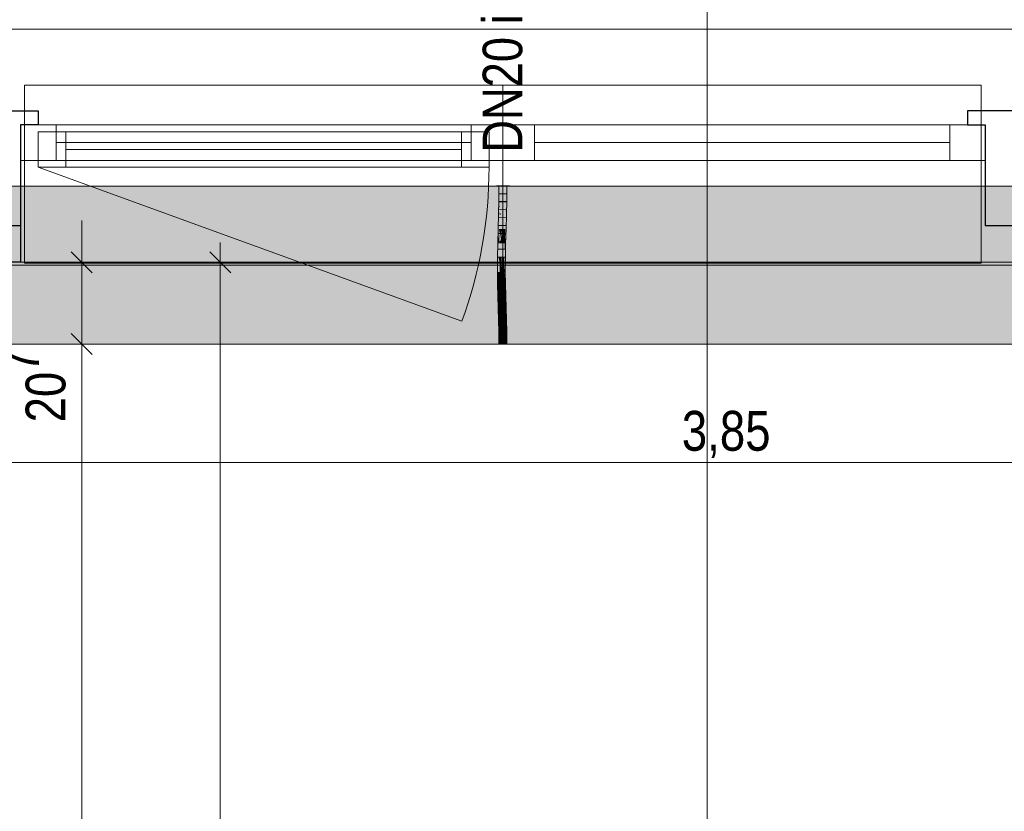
# Model space of a CAD drawing. Extents: x -620 to 3480, y 62 to 1107.
# Tile 94 of 244: x -488 to -438, y 963 to 1003. Entities that reach past the tile are written whole.
import ezdxf
from ezdxf.lldxf.tags import DXFTag

# ---------------------------------------------------------------- set-up
doc = ezdxf.new("R2010")
doc.units = 0
doc.layers.get('0').update_dxf_attribs({"lineweight": 35})
for name, color, linetype, lineweight, true_color in [('30 -33 Aussenwände- 7 Fassade_ Elemente', 7, 'Continuous', 9, 0x00aacc), ('30 -35 Decken- 1 Konstruktion-Träger- Stahlbeton', 7, 'grob-A06G9GKW8I', 13, 0x33aa00), ('70 -75 Raumstempel-2 Verweislinie', 1, 'Continuous', 9, 0xff0000), ('70 -76 Bemaßung- 2 Allgemein', 9, 'Continuous', 5, 0x808080), ('E_Leerrohr 20', 7, 'Continuous', 13, 0xcc0099), ('E_Leerrohr 20-Shading', 7, 'Continuous', 13, 0xcc0099)]:
    doc.layers.add(name, color=color, linetype=linetype, lineweight=lineweight, true_color=true_color)
doc.layers.add('70 -71 Achsen- 1 Gebäudeachsen', color=7, linetype='STRICHPUNKT2-A06G9GKV8I', lineweight=18)
doc.layers.add('Detailelementbeschriftung', color=7, linetype='Continuous', lineweight=9)
doc.layers.add('iwb_Schraffur_Unterzug', color=7, linetype='Continuous', lineweight=5, true_color=0xffffcc, plot=False)
doc.styles.get("Standard").update_dxf_attribs({"font": 'ARIALN.TTF'})
tags = doc.linetypes.add('grob-A06G9GKW8I', pattern=[14, 3, -8, 3]).pattern_tags.tags
tags[8:9] = [DXFTag(74, 4), DXFTag(75, 0), DXFTag(340, '0'), DXFTag(46, 0.0), DXFTag(50, 0.0), DXFTag(44, 0.0), DXFTag(45, 0.0)]
tags[6:7] = [DXFTag(74, 4), DXFTag(75, 0), DXFTag(340, '0'), DXFTag(46, 0.0), DXFTag(50, 0.0), DXFTag(44, 0.0), DXFTag(45, 0.0)]
tags[4:5] = [DXFTag(74, 4), DXFTag(75, 0), DXFTag(340, '0'), DXFTag(46, 0.0), DXFTag(50, 0.0), DXFTag(44, 0.0), DXFTag(45, 0.0)]
tags = doc.linetypes.add('STRICHPUNKT2', pattern=[12.7, 6.35, -3.175, 0, -3.175]).pattern_tags.tags
tags[10:11] = [DXFTag(74, 4), DXFTag(75, 0), DXFTag(340, '0'), DXFTag(46, 0.0), DXFTag(50, 0.0), DXFTag(44, 0.0), DXFTag(45, 0.0)]
tags[8:9] = [DXFTag(74, 4), DXFTag(75, 0), DXFTag(340, '0'), DXFTag(46, 0.0), DXFTag(50, 0.0), DXFTag(44, 0.0), DXFTag(45, 0.0)]
tags[6:7] = [DXFTag(74, 4), DXFTag(75, 0), DXFTag(340, '0'), DXFTag(46, 0.0), DXFTag(50, 0.0), DXFTag(44, 0.0), DXFTag(45, 0.0)]
tags[4:5] = [DXFTag(74, 4), DXFTag(75, 0), DXFTag(340, '0'), DXFTag(46, 0.0), DXFTag(50, 0.0), DXFTag(44, 0.0), DXFTag(45, 0.0)]
tags = doc.linetypes.add('STRICHPUNKT2-A06G9GKV8I', pattern=[12.7, 6.35, -3.175, 0, -3.175]).pattern_tags.tags
tags[10:11] = [DXFTag(74, 4), DXFTag(75, 0), DXFTag(340, '0'), DXFTag(46, 0.0), DXFTag(50, 0.0), DXFTag(44, 0.0), DXFTag(45, 0.0)]
tags[8:9] = [DXFTag(74, 4), DXFTag(75, 0), DXFTag(340, '0'), DXFTag(46, 0.0), DXFTag(50, 0.0), DXFTag(44, 0.0), DXFTag(45, 0.0)]
tags[6:7] = [DXFTag(74, 4), DXFTag(75, 0), DXFTag(340, '0'), DXFTag(46, 0.0), DXFTag(50, 0.0), DXFTag(44, 0.0), DXFTag(45, 0.0)]
tags[4:5] = [DXFTag(74, 4), DXFTag(75, 0), DXFTag(340, '0'), DXFTag(46, 0.0), DXFTag(50, 0.0), DXFTag(44, 0.0), DXFTag(45, 0.0)]

# ---------------------------------------------------------------- blocks, each defined once
blk = doc.blocks.new('Shading-A06G9GIX8I', base_point=(-463.277, 994.957))
at = {"layer": 'E_Leerrohr 20-Shading', "color": 213, "true_color": 0xd67fc0}
for points in [[(-463.369, 994.969), (-463.544, 994.969), (-463.369, 994.957), (-463.544, 994.957)], [(-463.277, 994.957), (-463.414, 994.957), (-463.27, 994.169), (-463.414, 994.169)], [(-463.355, 994.957), (-463.355, 994.969), (-463.369, 994.957), (-463.369, 994.969)], [(-463.327, 994.969), (-463.355, 994.969), (-463.327, 994.957), (-463.355, 994.957)], [(-463.306, 994.969), (-463.327, 994.969), (-463.306, 994.957), (-463.327, 994.957)], [(-463.304, 994.957), (-463.303, 994.969), (-463.306, 994.957), (-463.306, 994.969)], [(-463.301, 994.969), (-463.303, 994.969), (-463.302, 994.957), (-463.304, 994.957)], [(-463.302, 994.957), (-463.214, 994.957), (-463.301, 994.969), (-463.214, 994.969)], [(-463.258, 994.169), (-463.263, 994.957), (-463.27, 994.169), (-463.277, 994.957)], [(-463.235, 994.957), (-463.263, 994.957), (-463.233, 994.169), (-463.258, 994.169)], [(-463.214, 994.957), (-463.235, 994.957), (-463.214, 994.525), (-463.215, 994.379)], [(-463.215, 994.379), (-463.235, 994.957), (-463.216, 994.169), (-463.233, 994.169)], [(-463.149, 994.969), (-463.214, 994.969), (-463.149, 994.957), (-463.214, 994.957)], [(-463.165, 994.957), (-463.214, 994.957), (-463.211, 994.169), (-463.214, 994.352)], [(-463.165, 994.957), (-463.211, 994.169), (-463.17, 994.169)], [(-463.165, 994.957), (-463.17, 994.169), (-463.096, 994.957), (-463.108, 994.169)], [(-463.004, 994.957), (-463.004, 994.969), (-463.149, 994.957), (-463.149, 994.969)], [(-463.096, 994.957), (-463.108, 994.169), (-463.063, 994.957), (-463.079, 994.169)], [(-463.079, 994.169), (-463.014, 994.169), (-463.063, 994.957), (-463.014, 994.957)], [(-462.999, 994.969), (-463.004, 994.969), (-462.999, 994.957), (-463.004, 994.957)], [(-462.943, 994.957), (-462.943, 994.969), (-462.999, 994.957), (-462.999, 994.969)], [(-462.943, 994.957), (-462.884, 994.957), (-462.943, 994.969), (-462.884, 994.969)], [(-463.216, 994.169), (-463.214, 994.169), (-463.214, 994.352)], [(-463.215, 994.379), (-463.214, 994.352), (-463.214, 994.525)], [(-463.214, 994.352), (-463.214, 994.169), (-463.211, 994.169)]]:
    blk.add_solid(points, dxfattribs=at)
blk = doc.blocks.new('Shading-A06G9GIZ8I', base_point=(-463.356, 994.957))
at = {"layer": 'E_Leerrohr 20-Shading', "color": 223, "true_color": 0xc67fb4}
for points in [[(-463.356, 994.957), (-463.414, 994.957), (-463.362, 994.234), (-463.42, 994.235)], [(-463.059, 994.957), (-463.073, 994.957), (-463.067, 994.23), (-463.079, 994.23)], [(-463.067, 994.23), (-463.049, 994.23), (-463.059, 994.957), (-463.038, 994.957)], [(-463.038, 994.957), (-463.049, 994.23), (-463.028, 994.957), (-463.04, 994.23)], [(-463.028, 994.957), (-463.04, 994.23), (-463.014, 994.957), (-463.025, 994.229)], [(-463.025, 994.229), (-463.021, 994.229), (-463.014, 994.957)], [(-463.362, 994.234), (-463.42, 994.235), (-463.379, 993.511), (-463.436, 993.512)], [(-463.377, 993.511), (-463.362, 994.234), (-463.379, 993.511)], [(-463.067, 994.23), (-463.079, 994.23), (-463.087, 993.504), (-463.095, 993.504)], [(-463.067, 994.23), (-463.071, 994.094), (-463.071, 993.503), (-463.086, 993.504)], [(-463.049, 994.23), (-463.071, 993.503), (-463.04, 994.23), (-463.063, 993.503)], [(-463.067, 994.23), (-463.071, 993.503), (-463.049, 994.23)], [(-463.04, 994.23), (-463.063, 993.503), (-463.025, 994.229), (-463.051, 993.503)], [(-463.051, 993.503), (-463.036, 993.503), (-463.025, 994.229), (-463.021, 994.229)], [(-463.071, 994.094), (-463.087, 993.504), (-463.086, 993.504)], [(-463.379, 993.511), (-463.436, 993.512), (-463.402, 992.786), (-463.455, 992.788)], [(-463.397, 992.786), (-463.377, 993.511), (-463.402, 992.786), (-463.379, 993.511)], [(-463.087, 993.504), (-463.095, 993.504), (-463.112, 992.779), (-463.114, 992.779)], [(-463.087, 993.504), (-463.112, 992.779), (-463.086, 993.504), (-463.109, 992.779)], [(-463.109, 992.779), (-463.098, 992.778), (-463.086, 993.504), (-463.071, 993.503)], [(-463.071, 993.503), (-463.098, 992.778), (-463.063, 993.503), (-463.091, 992.778)], [(-463.063, 993.503), (-463.091, 992.778), (-463.051, 993.503), (-463.085, 992.778)], [(-463.085, 992.778), (-463.056, 992.777), (-463.051, 993.503), (-463.036, 993.503)], [(-463.475, 992.062), (-463.41, 992.512), (-463.455, 992.788), (-463.402, 992.786)], [(-463.41, 992.512), (-463.403, 992.56), (-463.402, 992.786), (-463.397, 992.786)], [(-463.112, 992.779), (-463.114, 992.779), (-463.121, 992.517)], [(-463.117, 992.646), (-463.121, 992.517), (-463.12, 992.511)], [(-463.109, 992.779), (-463.12, 992.511), (-463.118, 992.485)], [(-463.109, 992.779), (-463.112, 992.779), (-463.12, 992.511), (-463.117, 992.646)], [(-463.118, 992.485), (-463.111, 992.418), (-463.109, 992.779), (-463.098, 992.778)], [(-463.098, 992.778), (-463.111, 992.418), (-463.091, 992.778), (-463.107, 992.373)], [(-463.091, 992.778), (-463.107, 992.373), (-463.085, 992.778), (-463.104, 992.348)], [(-463.104, 992.348), (-463.075, 992.053), (-463.085, 992.778), (-463.056, 992.777)], [(-463.425, 992.061), (-463.419, 992.191), (-463.475, 992.062), (-463.41, 992.512)], [(-463.416, 992.061), (-463.403, 992.56), (-463.425, 992.061)], [(-463.419, 992.191), (-463.403, 992.56), (-463.41, 992.512)], [(-463.12, 992.511), (-463.121, 992.517), (-463.133, 992.055)], [(-463.118, 992.485), (-463.12, 992.511), (-463.131, 992.055), (-463.133, 992.055)], [(-463.131, 992.055), (-463.124, 992.054), (-463.118, 992.485), (-463.111, 992.418)], [(-463.111, 992.418), (-463.124, 992.054), (-463.107, 992.373), (-463.119, 992.054)], [(-463.107, 992.373), (-463.119, 992.054), (-463.104, 992.348), (-463.117, 992.054)], [(-463.117, 992.054), (-463.075, 992.053), (-463.104, 992.348)], [(-463.425, 992.061), (-463.475, 992.062), (-463.448, 991.335), (-463.488, 991.335)], [(-463.43, 991.335), (-463.416, 992.061), (-463.448, 991.335), (-463.425, 992.061)], [(-463.144, 991.331), (-463.124, 992.054), (-463.147, 991.331), (-463.131, 992.055)], [(-463.131, 992.055), (-463.133, 992.055), (-463.147, 991.331)], [(-463.124, 992.054), (-463.144, 991.331), (-463.13, 991.659), (-463.14, 991.331)], [(-463.14, 991.331), (-463.139, 991.331), (-463.13, 991.659)], [(-463.13, 991.659), (-463.139, 991.331), (-463.075, 992.053), (-463.088, 991.331)], [(-463.13, 991.659), (-463.075, 992.053), (-463.117, 992.054)], [(-463.119, 992.054), (-463.13, 991.659), (-463.117, 992.054)], [(-463.124, 992.054), (-463.13, 991.659), (-463.119, 992.054)], [(-463.448, 991.335), (-463.488, 991.335), (-463.454, 990.608), (-463.491, 990.608)], [(-463.433, 990.608), (-463.43, 991.335), (-463.454, 990.608), (-463.448, 991.335)], [(-463.144, 991.331), (-463.147, 991.331), (-463.149, 990.806)], [(-463.145, 991.185), (-463.149, 990.806), (-463.148, 990.804)], [(-463.144, 990.969), (-463.145, 991.185), (-463.147, 990.969)], [(-463.145, 990.794), (-463.091, 990.609), (-463.139, 991.331), (-463.088, 991.331)], [(-463.144, 990.969), (-463.143, 991.042), (-463.145, 991.185), (-463.144, 991.331)], [(-463.144, 991.331), (-463.143, 991.042), (-463.14, 991.331)], [(-463.143, 991.042), (-463.139, 991.331), (-463.14, 991.331)], [(-463.149, 990.806), (-463.15, 990.609), (-463.148, 990.804)], [(-463.15, 990.609), (-463.147, 990.609), (-463.148, 990.804), (-463.145, 990.794)], [(-463.148, 990.804), (-463.144, 990.969), (-463.147, 990.969)], [(-463.145, 990.794), (-463.143, 990.968), (-463.148, 990.804), (-463.144, 990.969)], [(-463.145, 990.794), (-463.147, 990.609), (-463.144, 990.79), (-463.146, 990.609)], [(-463.146, 990.609), (-463.091, 990.609), (-463.144, 990.79)], [(-463.143, 990.968), (-463.143, 991.042), (-463.144, 990.969)], [(-463.433, 990.608), (-463.491, 990.608), (-463.425, 989.997), (-463.483, 989.996)], [(-463.136, 990.003), (-463.147, 990.609), (-463.142, 990.036)], [(-463.147, 990.609), (-463.136, 990.003), (-463.146, 990.609), (-463.132, 990.003)], [(-463.132, 990.003), (-463.083, 990.004), (-463.146, 990.609), (-463.091, 990.609)], [(-463.424, 989.978), (-463.425, 989.997), (-463.474, 989.618), (-463.483, 989.996)], [(-463.41, 989.388), (-463.424, 989.978), (-463.469, 989.386), (-463.474, 989.618)], [(-463.142, 990.003), (-463.136, 990.003), (-463.142, 990.036)], [(-463.069, 989.397), (-463.142, 990.003), (-463.127, 989.395)], [(-463.069, 989.397), (-463.076, 989.704), (-463.142, 990.003), (-463.136, 990.003)], [(-463.076, 989.704), (-463.083, 990.004), (-463.136, 990.003)], [(-463.41, 989.388), (-463.469, 989.386), (-463.392, 988.779), (-463.45, 988.777)], [(-463.069, 989.397), (-463.127, 989.395), (-463.051, 988.789), (-463.109, 988.787)], [(-463.392, 988.779), (-463.45, 988.777), (-463.374, 988.171), (-463.433, 988.169)], [(-463.051, 988.789), (-463.109, 988.787), (-463.033, 988.179), (-463.091, 988.178)], [(-463.374, 988.171), (-463.433, 988.169), (-463.361, 987.564), (-463.42, 987.563)], [(-463.033, 988.179), (-463.091, 988.178), (-463.02, 987.569), (-463.078, 987.568)], [(-463.368, 987.284), (-463.359, 987.343), (-463.42, 987.563), (-463.361, 987.564)], [(-463.368, 987.284), (-463.42, 987.563), (-463.417, 987.226)], [(-463.415, 986.987), (-463.368, 987.284), (-463.417, 987.226)], [(-463.356, 986.957), (-463.359, 987.343), (-463.414, 986.957), (-463.415, 986.987)], [(-463.015, 987.06), (-463.02, 987.569), (-463.077, 987.395), (-463.078, 987.568)], [(-463.014, 986.957), (-463.015, 987.06), (-463.073, 986.957), (-463.077, 987.395)]]:
    blk.add_solid(points, dxfattribs=at)
at = {"layer": 'E_Leerrohr 20-Shading', "color": 231, "true_color": 0xe17fc9}
for points in [[(-463.322, 994.957), (-463.356, 994.957), (-463.314, 994.234), (-463.362, 994.234)], [(-463.293, 994.233), (-463.298, 994.957), (-463.314, 994.234), (-463.322, 994.957)], [(-463.249, 994.233), (-463.249, 994.957), (-463.293, 994.233), (-463.298, 994.957)], [(-463.22, 994.232), (-463.214, 994.957), (-463.249, 994.233), (-463.249, 994.957)], [(-463.214, 994.957), (-463.22, 994.232), (-463.216, 994.232)], [(-463.21, 994.232), (-463.214, 994.957), (-463.216, 994.232)], [(-463.079, 994.23), (-463.073, 994.957), (-463.21, 994.232), (-463.214, 994.957)], [(-463.311, 993.509), (-463.314, 994.234), (-463.375, 993.632), (-463.358, 994.234)], [(-463.358, 994.234), (-463.362, 994.234), (-463.375, 993.632)], [(-463.293, 993.509), (-463.293, 994.233), (-463.311, 993.509), (-463.314, 994.234)], [(-463.293, 993.509), (-463.249, 994.233), (-463.293, 994.233)], [(-463.293, 993.509), (-463.257, 993.508), (-463.249, 994.233), (-463.25, 994.093)], [(-463.236, 993.507), (-463.22, 994.232), (-463.253, 993.508), (-463.249, 994.233)], [(-463.21, 994.232), (-463.22, 994.232), (-463.199, 993.507), (-463.236, 993.507)], [(-463.095, 993.504), (-463.079, 994.23), (-463.199, 993.507), (-463.21, 994.232)], [(-463.311, 993.509), (-463.375, 993.632), (-463.377, 993.511)], [(-463.257, 993.508), (-463.253, 993.508), (-463.25, 994.093)], [(-463.311, 993.509), (-463.377, 993.511), (-463.311, 992.784), (-463.397, 992.786)], [(-463.295, 992.784), (-463.293, 993.509), (-463.311, 992.784), (-463.311, 993.509)], [(-463.295, 992.784), (-463.269, 992.783), (-463.293, 993.509), (-463.257, 993.508)], [(-463.269, 992.783), (-463.26, 992.783), (-463.257, 993.508), (-463.253, 993.508)], [(-463.256, 992.783), (-463.236, 993.507), (-463.26, 992.783), (-463.253, 993.508)], [(-463.095, 993.504), (-463.236, 993.507), (-463.114, 992.779), (-463.256, 992.783)], [(-463.31, 992.27), (-463.397, 992.786), (-463.394, 992.06), (-463.403, 992.56)], [(-463.311, 992.784), (-463.397, 992.786), (-463.31, 992.27)], [(-463.295, 992.784), (-463.311, 992.784), (-463.296, 992.185), (-463.31, 992.27)], [(-463.295, 992.784), (-463.296, 992.185), (-463.269, 992.783), (-463.272, 992.591)], [(-463.26, 992.783), (-463.272, 992.591), (-463.275, 992.058), (-463.279, 992.086)], [(-463.261, 992.646), (-463.26, 992.783), (-463.275, 992.058)], [(-463.262, 992.518), (-463.261, 992.646), (-463.275, 992.058)], [(-463.272, 992.591), (-463.26, 992.783), (-463.269, 992.783)], [(-463.262, 992.518), (-463.256, 992.783), (-463.26, 992.783)], [(-463.121, 992.517), (-463.114, 992.779), (-463.262, 992.518), (-463.256, 992.783)], [(-463.403, 992.56), (-463.416, 992.061), (-463.394, 992.06)], [(-463.31, 992.27), (-463.394, 992.06), (-463.31, 992.059)], [(-463.31, 992.059), (-463.296, 992.058), (-463.31, 992.27), (-463.296, 992.185)], [(-463.272, 992.591), (-463.296, 992.185), (-463.279, 992.086)], [(-463.296, 992.185), (-463.296, 992.058), (-463.279, 992.086), (-463.28, 992.058)], [(-463.262, 992.518), (-463.275, 992.058), (-463.26, 992.518), (-463.271, 992.058)], [(-463.271, 992.058), (-463.172, 992.056), (-463.26, 992.518), (-463.18, 992.518)], [(-463.172, 992.056), (-463.133, 992.055), (-463.18, 992.518), (-463.121, 992.517)], [(-463.394, 992.06), (-463.416, 992.061), (-463.384, 991.334), (-463.43, 991.335)], [(-463.306, 991.333), (-463.31, 992.059), (-463.384, 991.334), (-463.394, 992.06)], [(-463.295, 991.333), (-463.296, 992.058), (-463.306, 991.333), (-463.31, 992.059)], [(-463.295, 991.333), (-463.288, 991.333), (-463.296, 992.058), (-463.28, 992.058)], [(-463.288, 991.333), (-463.275, 992.058), (-463.28, 992.058)], [(-463.271, 992.058), (-463.275, 992.058), (-463.285, 991.333), (-463.288, 991.333)], [(-463.162, 991.332), (-463.172, 992.056), (-463.285, 991.333), (-463.271, 992.058)], [(-463.28, 992.058), (-463.275, 992.058), (-463.279, 992.086)], [(-463.147, 991.331), (-463.133, 992.055), (-463.162, 991.332), (-463.172, 992.056)], [(-463.43, 991.335), (-463.433, 990.608), (-463.383, 991.091), (-463.382, 990.608)], [(-463.384, 991.334), (-463.43, 991.335), (-463.383, 991.091)], [(-463.302, 990.972), (-463.306, 991.333), (-463.383, 991.091), (-463.384, 991.334)], [(-463.298, 990.642), (-463.295, 991.333), (-463.306, 991.333)], [(-463.295, 991.333), (-463.298, 990.642), (-463.294, 991.182), (-463.291, 990.608)], [(-463.29, 990.805), (-463.288, 991.333), (-463.295, 991.333)], [(-463.291, 990.608), (-463.29, 990.805), (-463.294, 991.182)], [(-463.29, 990.805), (-463.16, 990.806), (-463.288, 991.333), (-463.162, 991.332)], [(-463.16, 990.806), (-463.149, 990.806), (-463.162, 991.332), (-463.147, 991.331)], [(-463.382, 990.608), (-463.297, 990.608), (-463.383, 991.091), (-463.298, 990.642)], [(-463.302, 990.972), (-463.383, 991.091), (-463.361, 990.972)], [(-463.298, 990.642), (-463.302, 990.972), (-463.361, 990.972)], [(-463.297, 990.608), (-463.291, 990.608), (-463.298, 990.642)], [(-463.291, 990.608), (-463.16, 990.609), (-463.29, 990.805), (-463.16, 990.806)], [(-463.16, 990.609), (-463.15, 990.609), (-463.16, 990.806), (-463.149, 990.806)], [(-463.425, 989.997), (-463.387, 990.039), (-463.433, 990.608), (-463.382, 990.608)], [(-463.387, 990.039), (-463.288, 990.15), (-463.382, 990.608), (-463.297, 990.608)], [(-463.387, 990.025), (-463.288, 990.15), (-463.387, 990.039)], [(-463.373, 989.998), (-463.285, 990), (-463.374, 990.042), (-463.288, 990.15)], [(-463.283, 990), (-463.291, 990.608), (-463.285, 990), (-463.297, 990.608)], [(-463.16, 990.609), (-463.291, 990.608), (-463.165, 990.002), (-463.283, 990)], [(-463.142, 990.003), (-463.15, 990.609), (-463.165, 990.002), (-463.16, 990.609)], [(-463.409, 989.998), (-463.387, 990.025), (-463.425, 989.997), (-463.387, 990.039)], [(-463.409, 989.998), (-463.425, 989.997), (-463.424, 989.978)], [(-463.424, 989.978), (-463.372, 989.781), (-463.409, 989.998), (-463.373, 989.998)], [(-463.424, 989.978), (-463.41, 989.388), (-463.411, 989.926), (-463.399, 989.388)], [(-463.399, 989.388), (-463.37, 989.389), (-463.411, 989.926), (-463.372, 989.781)], [(-463.409, 989.998), (-463.373, 989.998), (-463.374, 990.042)], [(-463.372, 989.781), (-463.269, 989.391), (-463.373, 989.998), (-463.283, 990)], [(-463.37, 989.389), (-463.269, 989.391), (-463.372, 989.781)], [(-463.142, 990.003), (-463.283, 990), (-463.127, 989.395), (-463.269, 989.391)], [(-463.399, 989.388), (-463.41, 989.388), (-463.387, 988.779), (-463.392, 988.779)], [(-463.367, 988.779), (-463.37, 989.389), (-463.387, 988.779), (-463.399, 989.388)], [(-463.25, 988.783), (-463.269, 989.391), (-463.367, 988.779), (-463.37, 989.389)], [(-463.127, 989.395), (-463.269, 989.391), (-463.109, 988.787), (-463.25, 988.783)], [(-463.387, 988.779), (-463.392, 988.779), (-463.374, 988.171)], [(-463.365, 988.171), (-463.367, 988.779), (-463.374, 988.171), (-463.387, 988.779)], [(-463.233, 988.174), (-463.25, 988.783), (-463.365, 988.171), (-463.367, 988.779)], [(-463.109, 988.787), (-463.25, 988.783), (-463.091, 988.178), (-463.233, 988.174)], [(-463.365, 988.171), (-463.374, 988.171), (-463.361, 987.564)], [(-463.22, 987.566), (-463.233, 988.174), (-463.361, 987.564), (-463.365, 988.171)], [(-463.091, 988.178), (-463.233, 988.174), (-463.078, 987.568), (-463.22, 987.566)], [(-463.219, 987.513), (-463.22, 987.566), (-463.359, 987.343), (-463.361, 987.564)], [(-463.214, 986.957), (-463.219, 987.513), (-463.356, 986.957), (-463.359, 987.343)], [(-463.078, 987.568), (-463.22, 987.566), (-463.073, 986.957), (-463.214, 986.957)]]:
    blk.add_solid(points, dxfattribs=at)
blk = doc.blocks.new('Shading-A06G9GJ18I', base_point=(-463.023, 987.569))
at = {"layer": 'E_Leerrohr 20-Shading', "color": 213, "true_color": 0xd67fc0}
for points in [[(-463.297, 987.297), (-463.216, 987.51), (-463.414, 987.745), (-463.216, 987.745)], [(-463.297, 987.297), (-463.414, 987.745), (-463.414, 987.227)], [(-463.214, 986.957), (-463.214, 987.745), (-463.216, 987.745)], [(-463.209, 987.745), (-463.214, 987.745), (-463.214, 986.957)], [(-463.023, 987.569), (-463.209, 987.745), (-463.132, 987.326), (-463.211, 987.506)], [(-463.209, 987.745), (-463.023, 987.569), (-463.03, 987.745)], [(-463.023, 987.569), (-463.026, 987.745), (-463.03, 987.745)], [(-463.016, 987.063), (-463.014, 987.06), (-463.026, 987.745), (-463.014, 987.745)], [(-463.414, 986.957), (-463.214, 986.957), (-463.414, 986.987), (-463.216, 987.51)], [(-463.414, 986.987), (-463.297, 987.297), (-463.414, 987.227)], [(-463.214, 986.957), (-463.014, 986.957), (-463.211, 987.506), (-463.014, 987.06)], [(-463.023, 987.569), (-463.132, 987.326), (-463.019, 987.298)], [(-463.132, 987.326), (-463.016, 987.063), (-463.019, 987.298)], [(-463.322, 986.957), (-463.544, 986.957), (-463.322, 986.945), (-463.544, 986.945)], [(-463.306, 986.945), (-463.306, 986.957), (-463.322, 986.945), (-463.322, 986.957)], [(-463.214, 986.945), (-463.214, 986.957), (-463.306, 986.945), (-463.306, 986.957)], [(-463.149, 986.957), (-463.214, 986.957), (-463.149, 986.945), (-463.214, 986.945)], [(-462.992, 986.945), (-462.992, 986.957), (-463.149, 986.945), (-463.149, 986.957)], [(-462.884, 986.945), (-462.884, 986.957), (-462.992, 986.945), (-462.992, 986.957)]]:
    blk.add_solid(points, dxfattribs=at)
blk = doc.blocks.new('Referenz-A06G9GKX8I')
at = {"layer": '30 -33 Aussenwände- 7 Fassade_ Elemente', "color": 0, "linetype": 'Continuous', "ltscale": 0.13}
for p, q in [((-330.913, 1002.897), (-493.113, 1002.897)), ((-487.613, 998.057), (-463.213, 998.057)), ((-487.613, 996.257), (-487.613, 998.057)), ((-486.713, 997.707), (-463.913, 997.707)), ((-486.713, 995.907), (-486.713, 997.707)), ((-463.913, 997.707), (-463.913, 995.907)), ((-463.213, 998.057), (-438.813, 998.057)), ((-463.213, 996.257), (-463.213, 998.057)), ((-438.813, 998.057), (-438.813, 996.257)), ((-463.213, 996.257), (-487.613, 996.257)), ((-438.813, 996.257), (-463.213, 996.257)), ((-463.913, 995.907), (-486.713, 995.907)), ((-490.013, 991.097), (-334.013, 991.097))]:
    blk.add_line(p, q, dxfattribs=at)
at = {"layer": '30 -33 Aussenwände- 7 Fassade_ Elemente', "color": 0}
for p, q in [((-487.413, 998.057), (-487.413, 1000.057)), ((-487.413, 1000.057), (-463.213, 1000.057)), ((-463.213, 998.057), (-463.213, 1000.057)), ((-463.213, 1000.057), (-439.013, 1000.057)), ((-439.013, 1000.057), (-439.013, 998.057)), ((-487.413, 998.057), (-485.813, 998.057)), ((-487.413, 996.257), (-487.413, 998.057)), ((-485.813, 998.057), (-464.813, 998.057)), ((-485.813, 996.257), (-485.813, 998.057)), ((-463.213, 998.057), (-464.813, 998.057)), ((-464.813, 998.057), (-464.813, 996.257)), ((-463.213, 998.057), (-461.613, 998.057)), ((-463.213, 996.257), (-463.213, 998.057)), ((-461.613, 998.057), (-440.613, 998.057)), ((-461.613, 996.257), (-461.613, 998.057)), ((-439.013, 998.057), (-440.613, 998.057)), ((-440.613, 998.057), (-440.613, 996.257)), ((-439.013, 996.257), (-439.013, 998.057)), ((-464.813, 997.157), (-485.813, 997.157)), ((-440.613, 997.157), (-461.613, 997.157)), ((-487.413, 996.257), (-487.413, 991.057)), ((-485.813, 996.257), (-487.413, 996.257)), ((-464.813, 996.257), (-485.813, 996.257)), ((-464.813, 996.257), (-463.213, 996.257)), ((-463.213, 996.257), (-463.213, 991.057)), ((-461.613, 996.257), (-463.213, 996.257)), ((-440.613, 996.257), (-461.613, 996.257)), ((-440.613, 996.257), (-439.013, 996.257)), ((-439.013, 991.057), (-439.013, 996.257)), ((-487.413, 991.057), (-463.213, 991.057)), ((-463.213, 991.057), (-439.013, 991.057))]:
    blk.add_line(p, q, dxfattribs=at)
at = {"layer": '30 -33 Aussenwände- 7 Fassade_ Elemente', "color": 0, "linetype": 'Continuous', "lineweight": -2, "ltscale": 0.25}
for p, q in [((-490.013, 998.757), (-486.713, 998.757)), ((-486.713, 998.757), (-486.713, 998.057)), ((-435.513, 998.757), (-439.713, 998.757)), ((-439.713, 998.757), (-439.713, 998.057)), ((-487.613, 998.057), (-487.613, 992.957)), ((-486.713, 998.057), (-487.613, 998.057)), ((-439.713, 998.057), (-438.813, 998.057)), ((-438.813, 998.057), (-438.813, 992.957)), ((-490.013, 992.957), (-487.613, 992.957)), ((-487.613, 992.957), (-487.613, 991.097)), ((-438.813, 992.957), (-436.413, 992.957)), ((-487.613, 991.097), (-490.013, 991.097))]:
    blk.add_line(p, q, dxfattribs=at)
at = {"layer": '30 -33 Aussenwände- 7 Fassade_ Elemente', "color": 0, "linetype": 'Continuous', "lineweight": 18, "ltscale": 0.18}
for p, q in [((-487.613, 998.057), (-485.813, 998.057)), ((-487.613, 996.257), (-487.613, 998.057)), ((-486.713, 995.907), (-486.713, 997.707)), ((-486.713, 997.707), (-485.313, 997.707)), ((-485.813, 998.057), (-485.813, 996.257)), ((-485.313, 997.707), (-485.313, 995.907)), ((-465.313, 995.907), (-465.313, 997.707)), ((-465.313, 997.707), (-463.913, 997.707)), ((-464.813, 998.057), (-463.213, 998.057)), ((-464.813, 996.257), (-464.813, 998.057)), ((-463.913, 997.707), (-463.913, 995.907)), ((-463.213, 996.257), (-463.213, 998.057)), ((-463.213, 998.057), (-461.613, 998.057)), ((-461.613, 998.057), (-461.613, 996.257)), ((-440.613, 998.057), (-438.813, 998.057)), ((-440.613, 996.257), (-440.613, 998.057)), ((-438.813, 998.057), (-438.813, 996.257)), ((-485.813, 997.157), (-464.813, 997.157)), ((-461.613, 997.157), (-440.613, 997.157)), ((-465.313, 996.807), (-485.313, 996.807)), ((-485.813, 996.257), (-487.613, 996.257)), ((-463.213, 996.257), (-464.813, 996.257)), ((-461.613, 996.257), (-463.213, 996.257)), ((-438.813, 996.257), (-440.613, 996.257)), ((-485.313, 995.907), (-486.713, 995.907)), ((-463.913, 995.907), (-465.313, 995.907))]:
    blk.add_line(p, q, dxfattribs=at)
at = {"layer": '30 -33 Aussenwände- 7 Fassade_ Elemente', "color": 0, "linetype": 'grob-A06G9GKW8I', "ltscale": 0.13}
blk.add_line((-486.713, 995.907), (-465.288, 988.109), dxfattribs=at)
blk.add_ellipse((-486.713, 995.907), major_axis=(21.425, -7.798), ratio=1, start_param=0, end_param=0.349066, dxfattribs=at)
at = {"layer": '30 -35 Decken- 1 Konstruktion-Träger- Stahlbeton', "color": 0}
for p, q in [((-3.513, 994.957), (-562.014, 994.957)), ((-3.513, 986.957), (-562.014, 986.957))]:
    blk.add_line(p, q, dxfattribs=at)
at = {"layer": '70 -71 Achsen- 1 Gebäudeachsen', "color": 0, "linetype": 'STRICHPUNKT2-A06G9GKV8I', "ltscale": 0.18}
blk.add_line((-562.014, 990.957), (85.427, 990.957), dxfattribs=at)
at = {"layer": '70 -75 Raumstempel-2 Verweislinie', "color": 0}
blk.add_line((-452.888, 1067.023), (-452.888, 959.248), dxfattribs=at)
at = {"layer": '70 -76 Bemaßung- 2 Allgemein', "color": 0, "linetype": 'Continuous', "ltscale": 0.13}
for p, q in [((-484.513, 992.158), (-484.513, 993.218)), ((-484.513, 990.097), (-484.513, 992.158)), ((-477.513, 992.097), (-477.513, 990.037)), ((-487.013, 991.097), (-483.513, 991.097)), ((-484.513, 986.957), (-484.513, 991.097)), ((-480.013, 991.097), (-476.513, 991.097)), ((-477.513, 873.418), (-477.513, 990.037)), ((-484.513, 987.957), (-484.513, 985.897)), ((-484.513, 987.957), (-484.513, 985.897)), ((-487.013, 986.957), (-483.513, 986.957)), ((-487.013, 986.957), (-483.513, 986.957)), ((-484.513, 873.418), (-484.513, 985.897)), ((-484.513, 985.897), (-484.513, 984.836)), ((-414.574, 980.957), (-489.453, 980.957))]:
    blk.add_line(p, q, dxfattribs=at)
at = {"layer": '70 -76 Bemaßung- 2 Allgemein', "color": 0, "linetype": 'Continuous', "lineweight": 20, "ltscale": 0.2}
for p, q in [((-483.983, 990.567), (-485.044, 991.628)), ((-478.044, 991.628), (-476.983, 990.567)), ((-485.044, 987.488), (-483.983, 986.427)), ((-485.044, 987.488), (-483.983, 986.427))]:
    blk.add_line(p, q, dxfattribs=at)
at = {"layer": '70 -76 Bemaßung- 2 Allgemein', "color": 0, "linetype": 'Continuous', "ltscale": 0.13, "char_height": 2.01377, "attachment_point": 1, "rotation": 90}
for s, insert in [('{\\fArial Narrow;7}', (-488.698, 985.494)), ('{\\fArial Narrow;20}', (-487.355, 982.992))]:
    blk.add_mtext(s, dxfattribs=dict(at, insert=insert))
at = {"layer": '70 -76 Bemaßung- 2 Allgemein', "color": 0, "linetype": 'Continuous', "ltscale": 0.13, "insert": (-454.164, 983.573), "char_height": 2.01377, "attachment_point": 1}
blk.add_mtext('{\\fArial Narrow;3,85}', dxfattribs=at)
blk = doc.blocks.new('Referenz-A06G9GKZ8I')
at = {"layer": 'iwb_Schraffur_Unterzug', "linetype": 'Continuous', "ltscale": 0.13}
for points in [[(-562.014, 994.957), (-3.513, 994.957), (-562.014, 994.317)], [(-562.014, 994.317), (-3.513, 994.957), (-3.513, 986.957)], [(-562.014, 994.317), (-3.513, 986.957), (-562.014, 987.597)], [(-562.014, 987.597), (-3.513, 986.957), (-562.014, 986.957)]]:
    blk.add_solid(points, dxfattribs=at)
blk = doc.blocks.new('Enddeckel-A06G9GU98I')
at = {"color": 0, "linetype": 'ByBlock', "lineweight": -2, "ltscale": 0.13}
for p, q in [((-463.414, 987.745), (-463.414, 986.957)), ((-463.297, 987.745), (-463.414, 987.745)), ((-463.131, 987.745), (-463.297, 987.745)), ((-463.014, 987.745), (-463.131, 987.745)), ((-463.014, 986.957), (-463.014, 987.745)), ((-463.544, 986.957), (-463.544, 986.945)), ((-463.351, 986.957), (-463.544, 986.957)), ((-463.351, 986.945), (-463.544, 986.945)), ((-463.297, 986.957), (-463.414, 986.957)), ((-463.078, 986.957), (-463.351, 986.957)), ((-463.078, 986.945), (-463.351, 986.945)), ((-463.131, 986.957), (-463.297, 986.957)), ((-463.014, 986.957), (-463.131, 986.957)), ((-462.884, 986.957), (-463.078, 986.957)), ((-462.884, 986.945), (-463.078, 986.945)), ((-462.884, 986.945), (-462.884, 986.957))]:
    blk.add_line(p, q, dxfattribs=at)
at = {"color": 0, "linetype": 'STRICHPUNKT2', "lineweight": 5, "ltscale": 0.13}
blk.add_line((-463.214, 986.957), (-463.214, 987.745), dxfattribs=at)
blk = doc.blocks.new('Enddeckel-A06G9GUD8I')
at = {"color": 0, "linetype": 'ByBlock', "lineweight": -2, "ltscale": 0.13}
for p, q in [((-463.544, 994.969), (-463.544, 994.957)), ((-463.544, 994.969), (-463.351, 994.969)), ((-463.544, 994.957), (-463.351, 994.957)), ((-463.414, 994.957), (-463.414, 994.169)), ((-463.414, 994.957), (-463.297, 994.957)), ((-463.351, 994.969), (-463.078, 994.969)), ((-463.351, 994.957), (-463.078, 994.957)), ((-463.297, 994.957), (-463.131, 994.957)), ((-463.131, 994.957), (-463.014, 994.957)), ((-463.078, 994.969), (-462.884, 994.969)), ((-463.078, 994.957), (-462.884, 994.957)), ((-463.014, 994.169), (-463.014, 994.957)), ((-462.884, 994.957), (-462.884, 994.969)), ((-463.414, 994.169), (-463.297, 994.169)), ((-463.297, 994.169), (-463.131, 994.169)), ((-463.131, 994.169), (-463.014, 994.169))]:
    blk.add_line(p, q, dxfattribs=at)
at = {"color": 0, "linetype": 'STRICHPUNKT2', "lineweight": 5, "ltscale": 0.13}
blk.add_line((-463.214, 994.957), (-463.214, 994.169), dxfattribs=at)
blk = doc.blocks.new('Flexrohr-A06G9GUL8I')
at = {"color": 0, "linetype": 'ByBlock', "lineweight": -2, "ltscale": 0.13}
for p, q in [((-463.414, 994.957), (-463.42, 994.235)), ((-463.414, 994.957), (-463.014, 994.957)), ((-463.014, 994.957), (-463.021, 994.229)), ((-463.42, 994.235), (-463.436, 993.512)), ((-463.41, 994.16), (-463.034, 994.154)), ((-463.406, 994.559), (-463.03, 994.556)), ((-463.021, 994.229), (-463.036, 993.503)), ((-463.419, 993.761), (-463.043, 993.753)), ((-463.436, 993.512), (-463.455, 992.788)), ((-463.428, 993.362), (-463.052, 993.353)), ((-463.036, 993.503), (-463.056, 992.777)), ((-463.455, 992.788), (-463.475, 992.062)), ((-463.439, 992.962), (-463.063, 992.953)), ((-463.056, 992.777), (-463.075, 992.053)), ((-463.46, 992.162), (-463.084, 992.153)), ((-463.449, 992.562), (-463.074, 992.553)), ((-463.475, 992.062), (-463.488, 991.335)), ((-463.468, 991.761), (-463.092, 991.755)), ((-463.075, 992.053), (-463.088, 991.331)), ((-463.488, 991.335), (-463.491, 990.608)), ((-463.476, 991.36), (-463.1, 991.356)), ((-463.088, 991.331), (-463.091, 990.609)), ((-463.478, 990.959), (-463.102, 990.957)), ((-463.491, 990.608), (-463.483, 989.996)), ((-463.479, 990.557), (-463.103, 990.559)), ((-463.473, 990.155), (-463.098, 990.161)), ((-463.091, 990.609), (-463.083, 990.004)), ((-463.483, 989.996), (-463.469, 989.386)), ((-463.466, 989.754), (-463.09, 989.762)), ((-463.083, 990.004), (-463.069, 989.397)), ((-463.469, 989.386), (-463.45, 988.777)), ((-463.456, 989.353), (-463.08, 989.363)), ((-463.069, 989.397), (-463.051, 988.789)), ((-463.45, 988.777), (-463.433, 988.169)), ((-463.444, 988.953), (-463.068, 988.964)), ((-463.051, 988.789), (-463.033, 988.179)), ((-463.433, 988.169), (-463.42, 987.563)), ((-463.432, 988.553), (-463.056, 988.564)), ((-463.42, 988.154), (-463.045, 988.163)), ((-463.033, 988.179), (-463.02, 987.569)), ((-463.412, 987.755), (-463.036, 987.762)), ((-463.42, 987.563), (-463.414, 986.957)), ((-463.406, 987.357), (-463.03, 987.361)), ((-463.02, 987.569), (-463.014, 986.957)), ((-463.414, 986.957), (-463.014, 986.957)), ((-463.402, 986.959), (-463.026, 986.959))]:
    blk.add_line(p, q, dxfattribs=at)
blk = doc.blocks.new('Einzeiliger Text-A06G9GUN8I')
at = {"color": 0, "lineweight": -2, "insert": (-464.234, 996.646), "char_height": 2, "attachment_point": 1, "rotation": 90}
blk.add_mtext('{\\fArial Narrow;DN20 in UZ}', dxfattribs=at)

msp = doc.modelspace()

# ---------------------------------------------------------------- block references
at = {"color": 8, "lineweight": 25, "ltscale": 0.25, "true_color": 0x808080}
for name in ['Referenz-A06G9GKX8I', 'Referenz-A06G9GKZ8I']:
    msp.add_blockref(name, (0, 0), dxfattribs=at)
at = {"layer": 'Detailelementbeschriftung', "ltscale": 0.13}
msp.add_blockref('Einzeiliger Text-A06G9GUN8I', (0, 0), dxfattribs=at)
at = {"layer": 'E_Leerrohr 20'}
for name, p in [('Shading-A06G9GIX8I', (-463.277, 994.957)), ('Shading-A06G9GIZ8I', (-463.356, 994.957)), ('Shading-A06G9GJ18I', (-463.023, 987.569))]:
    msp.add_blockref(name, p, dxfattribs=at)
at = {"layer": 'E_Leerrohr 20', "ltscale": 0.13}
for name in ['Enddeckel-A06G9GUD8I', 'Flexrohr-A06G9GUL8I', 'Enddeckel-A06G9GU98I']:
    msp.add_blockref(name, (0, 0), dxfattribs=at)

doc.saveas('drawing.dxf')
